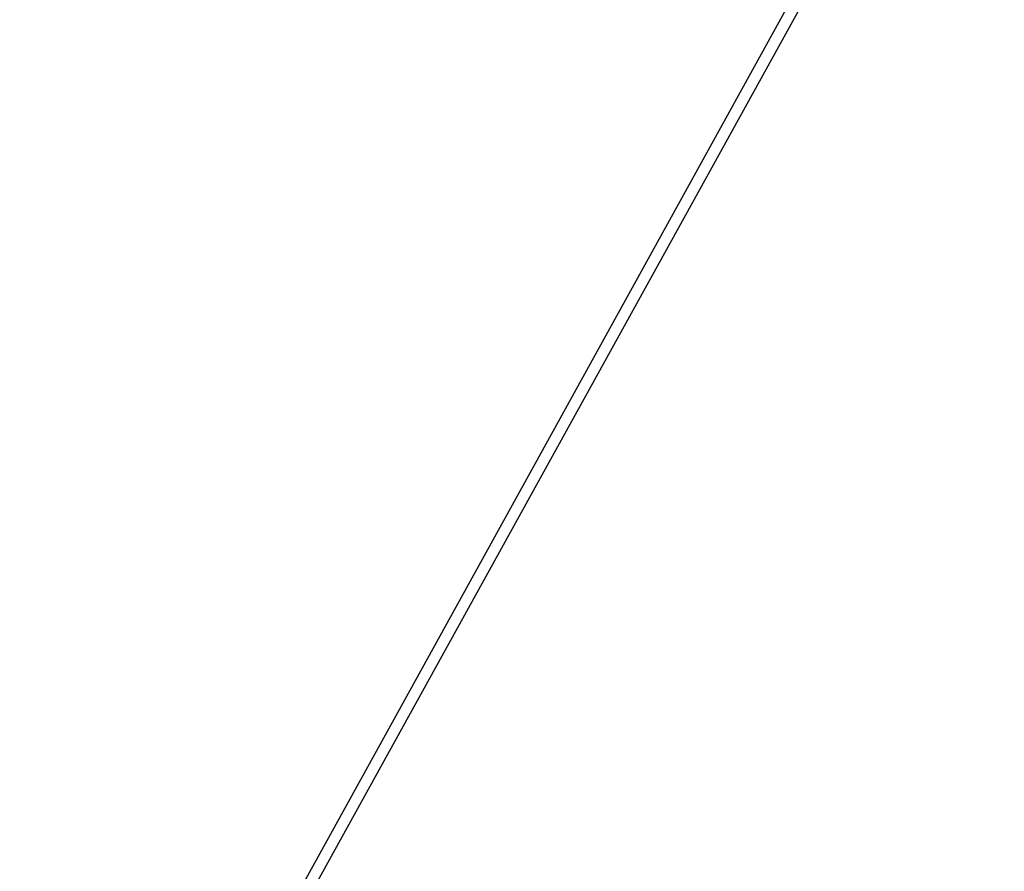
# Model space of a CAD drawing. Header units: millimetres. Extents: x -325 to 325, y -295 to 295.
# Tile 127 of 256: x -64.62 to -63.46, y -192.04 to -191.04. Entities that reach past the tile are written whole.
import ezdxf

# ---------------------------------------------------------------- set-up
doc = ezdxf.new("R2010")
doc.units = ezdxf.units.MM
doc.layers.add('Default', color=7, linetype='Continuous', true_color=0x000000)

msp = doc.modelspace()

# ---------------------------------------------------------------- linework, layer by layer
at = {"layer": 'Default', "extrusion": (-0.25, -0.433013, 0.866025)}
msp.add_lwpolyline([(-39.907, -106.1854), (-39.6929, -107.5621), (-39.4313, -108.9306), (-39.1225, -110.2892), (-38.7669, -111.6363), (-38.3649, -112.9704), (-37.9171, -114.2897), (-37.4239, -115.5928), (-36.8859, -116.878), (-36.3037, -118.1438), (-35.6782, -119.3888), (-35.0099, -120.6113), (-34.2998, -121.8101), (-33.5487, -122.9835), (-32.7574, -124.1303), (-31.9269, -125.249), (-31.0583, -126.3383), (-30.1524, -127.397), (-29.2105, -128.4236), (-28.2337, -129.4171), (-27.2231, -130.3762), (-26.1799, -131.2998), (-25.1054, -132.1868), (-24.0009, -133.036), (-22.8677, -133.8466), (-21.7071, -134.6174), (-20.5205, -135.3477), (-19.3094, -136.0365), (-18.0752, -136.683), (-16.8194, -137.2864), (-15.5435, -137.8461), (-14.2489, -138.3613), (-12.9374, -138.8314), (-11.6103, -139.2558), (-10.2694, -139.6341), (-8.9162, -139.9658), (-7.5523, -140.2505), (-6.1794, -140.4879), (-4.7991, -140.6776), (-3.4131, -140.8195), (-2.0229, -140.9134), (-0.6304, -140.9591), (0.7629, -140.9567), (2.1552, -140.906), (3.545, -140.8073), (4.9305, -140.6605), (6.3101, -140.4659), (7.6822, -140.2237), (9.045, -139.9342), (10.3971, -139.5978), (11.7367, -139.2148), (13.0622, -138.7856), (14.3721, -138.3109), (15.6649, -137.7912), (16.9388, -137.2271), (18.1925, -136.6192), (19.4244, -135.9684), (20.6331, -135.2753), (21.8171, -134.5409), (22.9749, -133.7659), (24.1053, -132.9514), (25.2069, -132.0983), (26.2782, -131.2076), (27.3181, -130.2803), (28.3254, -129.3177), (29.2987, -128.3207), (30.237, -127.2908), (31.1391, -126.2289), (32.0039, -125.1366), (32.8304, -124.0149), (33.6177, -122.8654), (34.3647, -121.6893), (35.0706, -120.4881), (35.7345, -119.2632), (36.3557, -118.016), (36.9334, -116.7482), (37.4668, -115.4611), (37.9555, -114.1563), (38.3987, -112.8354), (38.796, -111.4999), (39.1468, -110.1516), (39.4508, -108.7919), (39.7076, -107.4225), (39.9169, -106.045), (40.0784, -104.6611)], dxfattribs=at)
at = {"layer": 'Default'}
for points in [[(-69.8107, -202.0559, 102.6227), (-68.115, -198.9897, 103.3253), (-66.4966, -196.0616, 104.0824), (-64.8853, -193.1448, 104.9341), (-63.3443, -190.3526, 105.8554), (-62.5789, -188.9652, 106.3568), (-61.8286, -187.6049, 106.8794), (-61.093, -186.2705, 107.4238), (-60.3716, -184.961, 107.9907), (-59.6639, -183.6754, 108.5807), (-58.9692, -182.4124, 109.1946), (-58.2865, -181.1708, 109.8334), (-57.6152, -179.9493, 110.4979)], [(-60.0409, -184.3886, 106.7781), (-61.1723, -186.4427, 105.9048), (-62.3407, -188.5623, 105.084), (-63.5485, -190.7512, 104.3133), (-64.7973, -193.0126, 103.5903), (-66.692, -196.442, 102.6187), (-68.6449, -199.9744, 101.7515), (-69.9923, -202.4102, 101.2206)]]:
    msp.add_polyline3d(points, dxfattribs=at)

doc.saveas('drawing.dxf')
